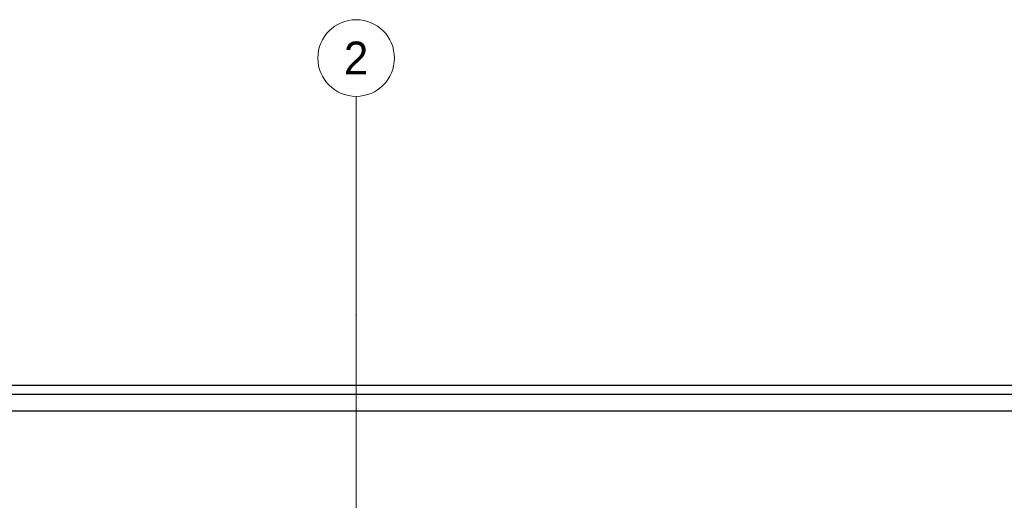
# Model space of a CAD drawing. Header units: metres. Extents: x -12 to 62.3, y -22.2 to 2.8.
# Tile 185 of 214: x 35.6 to 40.1, y -2 to 0.2. Entities that reach past the tile are written whole.
import ezdxf
from ezdxf.enums import TextEntityAlignment as Align

# ---------------------------------------------------------------- set-up
doc = ezdxf.new("R2010")
doc.units = ezdxf.units.M
doc.header["$LTSCALE"] = 20
doc.header["$MEASUREMENT"] = 0
doc.linetypes.add('Raster', pattern=[0.2, 0.1, -0.05, 0, -0.05])
doc.layers.add('Neubau__ GHIW- Attika Fassade', color=8, linetype='Continuous')
doc.layers.add('Neubau_R-Konstruktionsraster gross', color=33, linetype='Continuous')
doc.styles.add('ERSTELLTER_STIL_1', font='txt')

msp = doc.modelspace()

# ---------------------------------------------------------------- linework, layer by layer
at = {"layer": 'Neubau__ GHIW- Attika Fassade', "linetype": 'Continuous'}
for p, q in [((45.81, -1.4949), (12.6, -1.4949)), ((45.0223, -1.537), (12.6, -1.537)), ((45.0223, -1.612), (12.6, -1.612))]:
    msp.add_line(p, q, dxfattribs=at)
at = {"layer": 'Neubau_R-Konstruktionsraster gross', "linetype": 'Raster', "lineweight": 9}
for q in [(37.105, -0.175), (37.105, -15.175)]:
    msp.add_line((37.105, -1.175), q, dxfattribs=at)
at = {"layer": 'Neubau_R-Konstruktionsraster gross', "linetype": 'Continuous', "lineweight": 9, "flags": 128}
msp.add_lwpolyline([(37.105, -0.175, 1), (37.105, 0.175, 1)], format="xyb", close=True, dxfattribs=at)
at = {"layer": 'Neubau_R-Konstruktionsraster gross', "linetype": 'Raster', "lineweight": 9}
msp.add_point((37.105, -1.175), dxfattribs=at)
msp.add_point((37.105, -1.175), dxfattribs=at)

# ---------------------------------------------------------------- texts
at = {"layer": 'Neubau_R-Konstruktionsraster gross', "style": 'ERSTELLTER_STIL_1'}
msp.add_text('2', height=0.15, dxfattribs=at).set_placement((37.105, 0.075), align=Align.TOP_CENTER)

doc.saveas('drawing.dxf')
